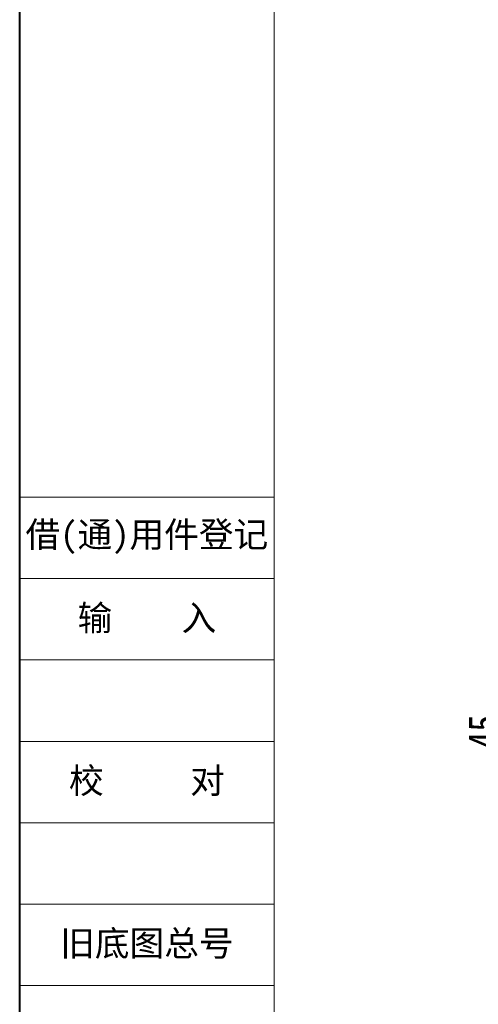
# Model space of a CAD drawing. Header units: millimetres. Extents: x -1214 to 867, y -361 to 1097.
# Tile 2 of 51: x -1214 to -993, y -71 to 404. Entities that reach past the tile are written whole.
import ezdxf

# ---------------------------------------------------------------- set-up
doc = ezdxf.new("R2010")
doc.units = ezdxf.units.MM
doc.linetypes.add('CENTER', pattern=[0.6, 0.375, -0.075, 0.075, -0.075])
doc.styles.get("Standard").update_dxf_attribs({"font": '仿宋_GB2312.ttf', "width": 0.8})
doc.styles.add('样式 3.5', font='仿宋_GB2312.ttf')
doc.dimstyles.new('ISO-60.1', dxfattribs={"dimtxt": 15, "dimasz": 12, "dimexe": 8, "dimexo": 0.625, "dimgap": 2.5, "dimtad": 1, "dimdsep": 46, "dimtxsty": 'Standard', "dimcen": 2.5, "dimadec": 0, "dimazin": 0, "dimtfac": 1, "dimtmove": 0, "dimatfit": 3, "dimfxl": 0, "dimarcsym": 0})

# ---------------------------------------------------------------- blocks, each defined once
blk = doc.blocks.new('*D3793')
at = {"color": 0, "lineweight": -2}
for p, q in [((-924.01, 83.17), (-988.31, 83.17)), ((-980.31, 50.17), (-980.31, 71.17)), ((-924.01, 38.17), (-988.31, 38.17))]:
    blk.add_line(p, q, dxfattribs=at)
at = {"color": 0, "lineweight": 9}
for points in [[(-982.31, 71.17), (-978.31, 71.17), (-980.31, 83.17)], [(-982.31, 50.17), (-978.31, 50.17), (-980.31, 38.17)]]:
    blk.add_solid(points, dxfattribs=at)
at = {"layer": 'Defpoints', "color": 0, "lineweight": 9}
for p in [(-980.31, 83.17), (-923.38, 83.17), (-923.38, 38.17)]:
    blk.add_point(p, dxfattribs=at)
at = {"color": 0, "lineweight": 9, "insert": (-990.31, 60.67), "char_height": 15, "attachment_point": 5, "rotation": 90}
blk.add_mtext('45', dxfattribs=at)

msp = doc.modelspace()

# ---------------------------------------------------------------- linework, layer by layer
at = {"color": 7, "lineweight": 40}
msp.add_line((-1214.35, -361.343), (-1214.35, 1096.928), dxfattribs=at)
at = {"color": 7, "lineweight": 13}
msp.add_line((-1091.6, -336.793), (-1091.6, 1072.378), dxfattribs=at)
at = {"color": 7, "lineweight": 15}
for p, q in [((-1214.35, 173.848), (-1091.6, 173.848)), ((-1214.35, 134.567), (-1091.6, 134.567)), ((-1214.35, 95.287), (-1091.6, 95.287)), ((-1214.35, 56.007), (-1091.6, 56.007)), ((-1214.35, 16.727), (-1091.6, 16.727)), ((-1214.35, -22.553), (-1091.6, -22.553)), ((-1214.35, -61.833), (-1091.6, -61.833))]:
    msp.add_line(p, q, dxfattribs=at)

# ---------------------------------------------------------------- texts
at = {"color": 7, "linetype": 'CENTER', "lineweight": 18, "char_height": 12.27501, "width": 122.7501, "attachment_point": 5, "style": '样式 3.5'}
for s, insert in [('{\\fSimSun|b0|i0|c134|p2;借}({\\fSimSun|b0|i0|c134|p2;通}){\\fSimSun|b0|i0|c134|p2;用件登记}', (-1152.975, 154.208)), ('\\f宋体|b0|i0|c134|p2;校     对', (-1152.975, 36.367)), ('\\f宋体|b0|i0|c134|p2;旧底图总号', (-1152.975, -42.193))]:
    msp.add_mtext(s, dxfattribs=dict(at, insert=insert))
at = {"color": 7, "lineweight": 18, "insert": (-1152.975, 114.927), "char_height": 12.27501, "width": 122.7501, "attachment_point": 5, "style": '样式 3.5'}
msp.add_mtext('{\\fSimSun|b0|i0|c134|p2;输    入}', dxfattribs=at)

# ---------------------------------------------------------------- dimensions: what is measured, and where the dimension line sits
at = {"color": 5, "lineweight": 9}
dim = msp.add_linear_dim(base=(-980.309, 83.169), p1=(-923.381, 38.169), p2=(-923.381, 83.169), angle=270, dimstyle='ISO-60.1', dxfattribs=at)
dim.commit()
dim.dimension.update_dxf_attribs({"geometry": '*D3793', "text_midpoint": (-990.309, 60.669)})

doc.saveas('drawing.dxf')
